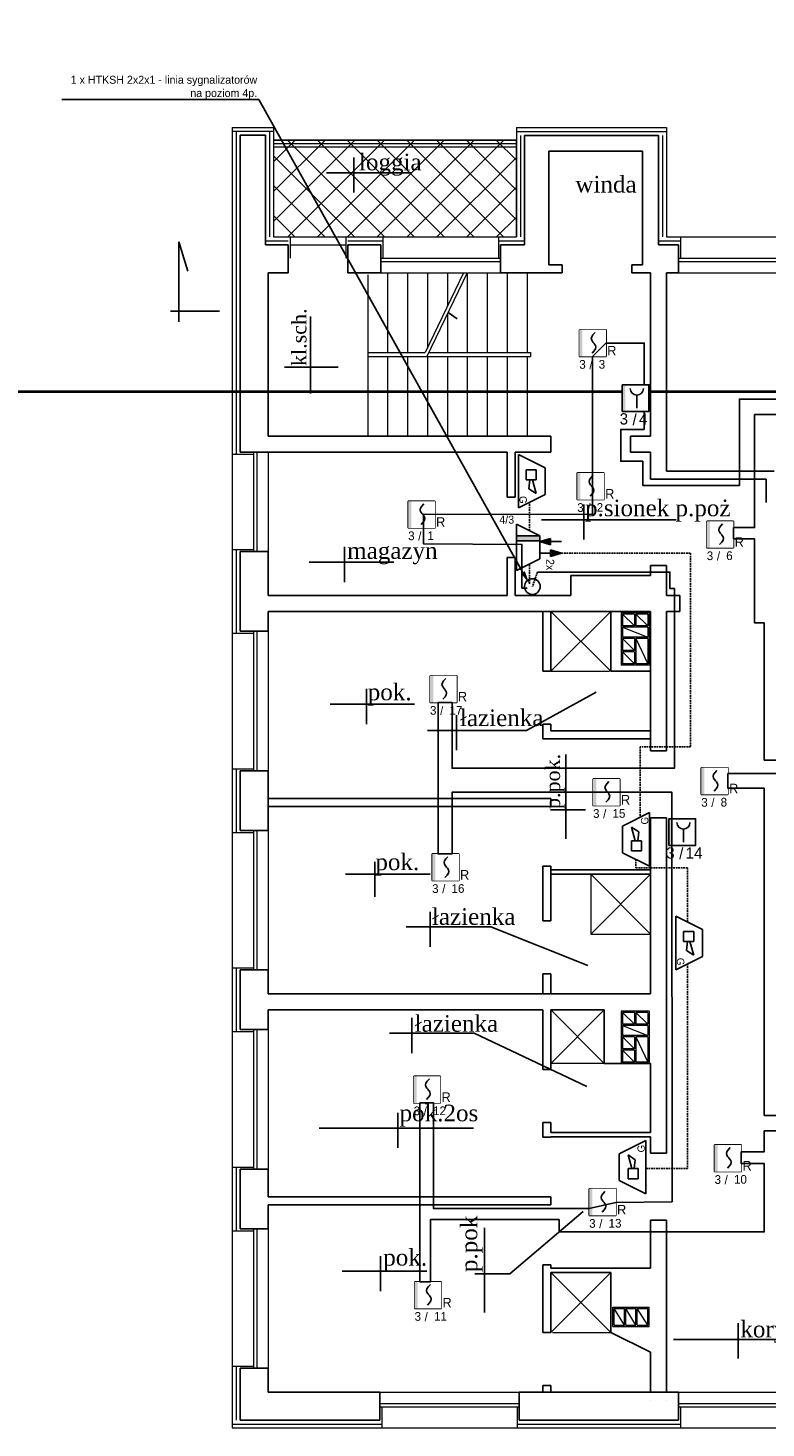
# Model space of a CAD drawing. Header units: millimetres. Extents: x -26513 to 76799, y 0 to 112149.
# Tile 32 of 98: x 7192 to 8303, y 87912 to 90020. Entities that reach past the tile are written whole.
import ezdxf
from ezdxf import colors
from ezdxf.entities.mleader import LeaderData, LeaderLine
from ezdxf.enums import TextEntityAlignment as Align
from ezdxf.math import Vec2, Vec3

# ---------------------------------------------------------------- set-up
doc = ezdxf.new("R2010")
doc.units = ezdxf.units.MM
doc.header["$LTSCALE"] = 2
doc.set_wipeout_variables(frame=1)
doc.linetypes.add('HIDDEN', pattern=[0.375, 0.25, -0.125])
for name, color, linetype in [('istn.śiany', 2, 'Continuous'), ('nazwy pomieszczeń', 7, 'Continuous'), ('SIEMENS_czujki', 1, 'Continuous'), ('ssp', 1, 'Continuous')]:
    doc.layers.add(name, color=color, linetype=linetype)
for name, color, linetype, lineweight in [('ocieplenie', 5, 'BATTING', 5), ('SCHODY', 54, 'Continuous', 15), ('stolarka', 6, 'Continuous', 9), ('wc', 4, 'Continuous', 9), ('wentylacja', 4, 'Continuous', 9), ('widok', 3, 'Continuous', 13)]:
    doc.layers.add(name, color=color, linetype=linetype, lineweight=lineweight)
doc.linetypes.add('BATTING', pattern='A,0.0001,-0.1,[134,ltypeshp.shx,S=0.1,R=0,X=-0.1,Y=0],-0.2,[134,ltypeshp.shx,S=0.1,R=180,X=0.1,Y=0],-0.1', length=0.4001)

# ---------------------------------------------------------------- blocks, each defined once
blk = doc.blocks.new('DUO')
at = {"color": 0}
blk.add_wipeout([(0, 61.4), (61.4, 61.4), (61.4, 0), (0, 0)], dxfattribs=at).dxf.layer = 'ssp'
at = {"layer": 'ssp'}
blk.add_lwpolyline([(0, 61.4), (61.4, 61.4), (61.4, 0), (0, 0)], close=True, dxfattribs=at)
blk.add_wipeout([(0, 61.4), (61.4, 61.4), (61.4, 0), (0, 0)]).dxf.layer = 'ssp'
h = blk.add_hatch(color=256, dxfattribs=at)
h.set_gradient(color1=(255, 0, 0), color2=(224, 0, 0), one_color=1, name='INVSPHERICAL')
h.paths.add_polyline_path([(7.2, 30.7), (7.2, 61.4), (0, 61.4), (0, 30.7)])
h.paths.add_polyline_path([(7.2, 0), (7.2, 30.7), (0, 30.7), (0, 0)])
for p, q in [((27.4, 41.5), (28.4, 45.4)), ((28.4, 37.6), (27.4, 41.5)), ((28.4, 45.4), (31.3, 49.9)), ((30.6, 34.3), (28.4, 37.6)), ((31.3, 33.1), (30.6, 34.3)), ((31.3, 49.9), (36.1, 55.2)), ((32.8, 31.4), (31.3, 33.1)), ((34.4, 13), (29.5, 7.6)), ((32.8, 31.4), (34.4, 29.7)), ((34.4, 29.7), (35.1, 28.6)), ((37.3, 17.4), (34.4, 13)), ((35.1, 28.6), (37.3, 25.3)), ((37.3, 25.3), (38.2, 21.3)), ((38.2, 21.3), (37.3, 17.4))]:
    blk.add_line(p, q, dxfattribs=at)
blk.add_text('R', height=22, dxfattribs=at).set_placement((64.1, 2.4))
at = {"layer": 'ssp', "flags": 8}
blk.add_attdef('PETLA', text='', height=20, dxfattribs=at).set_placement((14.7, -8.3), align=Align.TOP_RIGHT)
for tag, p in [('/', (23, -9)), ('ADRES', (44.6, -8))]:
    blk.add_attdef(tag, text='', height=20, dxfattribs=at).set_placement(p, align=Align.TOP_LEFT)
blk = doc.blocks.new('ROP')
blk.add_wipeout([(-15.4, 76.7), (76.7, 76.7), (76.7, -15.4), (-15.4, -15.4)]).dxf.layer = 'ssp'
at = {"layer": 'ssp'}
h = blk.add_hatch(color=256, dxfattribs=at)
h.set_gradient(color1=(255, 0, 0), color2=(224, 0, 0), one_color=1, name='INVSPHERICAL')
h.paths.add_polyline_path([(-4.6, 30.7), (-4.6, 76.7), (-15.4, 76.7), (-15.4, 30.7)])
h.paths.add_polyline_path([(-4.6, -15.4), (-4.6, 30.7), (-15.4, 30.7), (-15.4, -15.4)])
blk.add_line((35, 41), (35, -4.1), dxfattribs=at)
blk.add_lwpolyline([(-15.4, 76.7), (76.7, 76.7), (76.7, -15.4), (-15.4, -15.4)], close=True, dxfattribs=at)
blk.add_arc((35, 63.6), 22.6, 180, 0, dxfattribs=at)
blk.add_text('/', height=39, dxfattribs=at).set_placement((27.4, -42.4), align=Align.MIDDLE)
at = {"layer": 'ssp', "flags": 8}
blk.add_attdef('PETLA', text='', height=39, dxfattribs=at).set_placement((4.5, -21.7), align=Align.TOP_RIGHT)
blk.add_attdef('ADRES', text='', height=39, dxfattribs=at).set_placement((42.6, -22), align=Align.TOP_LEFT)
blk = doc.blocks.new('głosowy')
at = {"layer": 'ssp', "color": 1}
for p, q in [((-40.2, 0), (-20.1, 40.2)), ((-20.1, 40.2), (20.1, 40.2)), ((-17.2, 26.8), (-2.1, 26.8)), ((-17.2, 11.7), (-17.2, 26.8)), ((-2.1, 21.1), (18.5, 26.8)), ((-2.1, 26.8), (-2.1, 11.7)), ((18.5, 26.8), (11.4, 15.9)), ((40.2, 0), (20.1, 40.2)), ((40.2, 0), (-40.2, 0)), ((-2.1, 11.7), (-17.2, 11.7)), ((11.4, 15.9), (-2.1, 17.3))]:
    blk.add_line(p, q, dxfattribs=at)
blk.add_text('G', height=11, dxfattribs=at).set_placement((22.4, 1.6))
blk = doc.blocks.new('eks')
at = {"layer": 'ssp'}
h = blk.add_hatch(color=256, dxfattribs=at)
h.set_gradient(color1=(255, 0, 0), color2=(255, 0, 0))
h.paths.add_polyline_path([(5.2, 40.2), (2.2, 30.4), (5.2, 30.4), (8.1, 30.4)])
h = blk.add_hatch(color=256, dxfattribs=at)
h.set_gradient(color1=(255, 0, 0), color2=(255, 0, 0))
h.paths.add_polyline_path([(-5.2, 20.7), (-2.2, 30.4), (-5.2, 30.4)])
h.paths.add_polyline_path([(-5.2, 20.7), (-5.2, 30.4), (-8.1, 30.4)])
h = blk.add_hatch(color=256, dxfattribs=at)
h.set_gradient(color1=(255, 0, 0), color2=(255, 0, 0))
h.paths.add_polyline_path([(-6, 0), (-6, 20.7), (-10.3, 20.7), (-10.3, 0)])
for p, q in [((-5.2, 30.4), (-5.2, 40.2)), ((2.2, 30.4), (5.2, 40.2)), ((8.1, 30.4), (5.2, 40.2)), ((-5.2, 30.4), (-8.1, 30.4)), ((-8.1, 30.4), (-5.2, 20.7)), ((-5.2, 30.4), (-2.2, 30.4)), ((-2.2, 30.4), (-5.2, 20.7)), ((5.2, 30.4), (2.2, 30.4)), ((5.2, 20.7), (5.2, 30.4)), ((5.2, 30.4), (8.1, 30.4)), ((-20.7, 0), (-10.3, 20.7)), ((-10.3, 20.7), (10.3, 20.7)), ((-10.3, 20.7), (-10.3, 0)), ((-6, 0), (-6, 20.7)), ((20.7, 0), (10.3, 20.7)), ((20.7, 0), (-20.7, 0))]:
    blk.add_line(p, q, dxfattribs=at)
blk.add_text('2x', height=7.14, dxfattribs=at).set_placement((10.3, 26.5))

msp = doc.modelspace()

# ---------------------------------------------------------------- hatches: boundary and pattern name
at = {"layer": 'wentylacja'}
h = msp.add_hatch(dxfattribs=at)
h.set_pattern_fill('ANSI37', color=256, scale=10, style=0)
h.set_pattern_definition([(45, (-2e-12, -5300.052), (-22.45064, 22.45064), []), (135, (-2e-12, -5300.052), (-22.45064, -22.45064), [])])
h.paths.add_polyline_path([(7927.2, 89851.5), (7561.3, 89851.5), (7561.3, 89705.7), (7927.2, 89705.7)])

# ---------------------------------------------------------------- linework, layer by layer
at = {"layer": 'istn.śiany'}
for p, q in [((7511.3, 89858.7), (7549.3, 89858.7)), ((7511.3, 89858.7), (7511.3, 89381.7)), ((7549.3, 89858.7), (7549.3, 89693.7)), ((7939.2, 89858.6), (7939.2, 89693.7)), ((7939.2, 89858.6), (8141.3, 89858.6)), ((8141.3, 89858.6), (8141.3, 89693.7)), ((7976.2, 89834.6), (7976.2, 89663.7)), ((7976.2, 89834.6), (8117.2, 89834.6)), ((8117.2, 89834.6), (8117.2, 89663.7)), ((7418.8, 89698.1), (7418.8, 89577.7)), ((7418.8, 89698.1), (7432.2, 89653.9)), ((7549.3, 89693.7), (7583.2, 89693.7)), ((7583.2, 89693.7), (7583.2, 89651.7)), ((7673.2, 89693.7), (7723.2, 89693.7)), ((7673.2, 89693.7), (7673.2, 89651.7)), ((7723.2, 89693.7), (7723.2, 89651.7)), ((7903.2, 89693.7), (7939.2, 89693.7)), ((7903.2, 89693.7), (7903.2, 89651.7)), ((8141.3, 89693.7), (8171.3, 89693.7)), ((8171.3, 89693.7), (8171.3, 89651.7)), ((7976.2, 89663.7), (7996.2, 89663.7)), ((7996.2, 89663.7), (7996.2, 89651.7)), ((8101.2, 89663.7), (8117.2, 89663.7)), ((8101.2, 89663.7), (8101.2, 89651.7)), ((7553.3, 89651.7), (7583.2, 89651.7)), ((7553.3, 89651.7), (7553.3, 89405.7)), ((7673.2, 89651.7), (7723.2, 89651.7)), ((7903.2, 89651.7), (7996.2, 89651.7)), ((8101.2, 89651.7), (8129.3, 89651.7)), ((8129.3, 89651.7), (8129.3, 89405.7)), ((8153.3, 89651.7), (8153.3, 89352.7)), ((8153.3, 89651.7), (8171.3, 89651.7)), ((7406, 89593.7), (7479.8, 89593.7)), ((7824.3, 89591.7), (7838.2, 89582.4)), ((7553.3, 89405.7), (7979.3, 89405.7)), ((7979.3, 89405.7), (7979.3, 89381.7)), ((8099.3, 89405.7), (8099.3, 89381.7)), ((8099.3, 89405.7), (8129.3, 89405.7)), ((7511.3, 89381.7), (7913.3, 89381.7)), ((7913.3, 89381.7), (7913.3, 89313.7)), ((7925.3, 89381.7), (7925.3, 89313.7)), ((7925.3, 89381.7), (7979.3, 89381.7)), ((8099.3, 89381.7), (8129.3, 89381.7)), ((8129.3, 89381.7), (8129.3, 89340.7)), ((8153.3, 89352.7), (8315.3, 89352.7)), ((8129.3, 89340.7), (8153.3, 89340.7)), ((8153.3, 89340.7), (8303.3, 89340.7)), ((8303.3, 89340.7), (8303.3, 89305.7)), ((7913.3, 89313.7), (7925.3, 89313.7)), ((7511.3, 89231.7), (7553.3, 89231.7)), ((7511.3, 89231.7), (7511.3, 89165.7)), ((7553.3, 89231.7), (7553.3, 89165.7)), ((7913.3, 89222.7), (7925.3, 89222.7)), ((7913.3, 89222.7), (7913.3, 89165.7)), ((7925.3, 89222.7), (7925.3, 89165.7)), ((8009.3, 89195.7), (8129.3, 89195.7)), ((8009.3, 89195.7), (8009.3, 89165.7)), ((8129.3, 89210.7), (8153.3, 89210.7)), ((8129.3, 89210.7), (8129.3, 89195.7)), ((8153.3, 89210.7), (8153.3, 89165.7)), ((7511.3, 89165.7), (7511.3, 89111.7)), ((7553.3, 89165.7), (7913.3, 89165.7)), ((7925.3, 89165.7), (8009.3, 89165.7)), ((8153.3, 89165.7), (8173.3, 89165.7)), ((8173.3, 89165.7), (8173.3, 89141.7)), ((7553.3, 89141.7), (8129.3, 89141.7)), ((7553.3, 89141.7), (7553.3, 89126.2)), ((7967.3, 89141.7), (7967.3, 89051.7)), ((7979.3, 89141.7), (7979.3, 89051.7)), ((8069.3, 89141.7), (8069.3, 89051.7)), ((8129.3, 89141.7), (8129.3, 88931.7)), ((8153.3, 89141.7), (8173.3, 89141.7)), ((8153.3, 89141.7), (8153.3, 88931.7)), ((7511.3, 89111.7), (7553.3, 89111.7)), ((7553.3, 89126.2), (7553.3, 89111.7)), ((7967.3, 89051.7), (7979.3, 89051.7)), ((8069.3, 89051.7), (8129.3, 89051.7)), ((7967.3, 88971.7), (7967.3, 88949.7)), ((7967.3, 88971.7), (7979.3, 88971.7)), ((7979.3, 88971.7), (7979.3, 88961.7)), ((7967.3, 88949.7), (8129.3, 88949.7)), ((7979.3, 88961.7), (8129.3, 88961.7)), ((8129.3, 88931.7), (8153.3, 88931.7)), ((7511.3, 88901.7), (7553.3, 88901.7)), ((7511.3, 88901.7), (7511.3, 88811.7)), ((7553.3, 88901.7), (7553.3, 88811.7)), ((7553.3, 88859.7), (7979.3, 88859.7)), ((7979.3, 88859.7), (7979.3, 88847.7)), ((7553.3, 88847.7), (7979.3, 88847.7)), ((7553.3, 88832.2), (7553.3, 88812.7)), ((8129.3, 88830.7), (8153.3, 88830.7)), ((8129.3, 88830.7), (8129.3, 88565.7)), ((8153.3, 88830.7), (8153.3, 88325.7)), ((7511.3, 88811.7), (7553.3, 88811.7)), ((7967.3, 88757.7), (7979.3, 88757.7)), ((7967.3, 88757.7), (7967.3, 88675.7)), ((7979.3, 88757.7), (7979.3, 88675.7)), ((7979.3, 88752.2), (8129.3, 88752.2)), ((7979.3, 88745.7), (8129.3, 88745.7)), ((8039.3, 88745.7), (8129.3, 88745.7)), ((7967.3, 88675.7), (7979.3, 88675.7)), ((7511.3, 88601.7), (7553.3, 88601.7)), ((7511.3, 88601.7), (7511.3, 88592.2)), ((7511.3, 88592.2), (7511.3, 88511.7)), ((7553.3, 88601.7), (7553.3, 88565.7)), ((7967.3, 88595.7), (7967.3, 88565.7)), ((7967.3, 88595.7), (7979.3, 88595.7)), ((7979.3, 88595.7), (7979.3, 88565.7)), ((7553.3, 88565.7), (8129.3, 88565.7)), ((7553.3, 88541.7), (7967.3, 88541.7)), ((7553.3, 88541.7), (7553.3, 88511.7)), ((7967.3, 88541.7), (7967.3, 88451.7)), ((7979.3, 88541.7), (8059.3, 88541.7)), ((7979.3, 88541.7), (7979.3, 88451.7)), ((8059.3, 88541.7), (8059.3, 88460.7)), ((7511.3, 88511.7), (7553.3, 88511.7)), ((8129.3, 88460.7), (8059.3, 88460.7)), ((8129.3, 88460.7), (8129.3, 88356.7)), ((7967.3, 88451.7), (7979.3, 88451.7)), ((7967.3, 88371.7), (7967.3, 88349.7)), ((7967.3, 88371.7), (7979.3, 88371.7)), ((7979.3, 88371.7), (7979.3, 88356.7)), ((7979.3, 88356.7), (8129.3, 88356.7)), ((7967.3, 88349.7), (7979.3, 88349.7)), ((7979.3, 88350.2), (7979.3, 88349.7)), ((7979.3, 88350.2), (8129.3, 88350.2)), ((8129.3, 88350.2), (8129.3, 88325.7)), ((8129.3, 88325.7), (8153.3, 88325.7)), ((7511.3, 88301.7), (7511.3, 88211.7)), ((7511.3, 88301.7), (7553.3, 88301.7)), ((7553.3, 88301.7), (7553.3, 88259.7)), ((7553.3, 88259.7), (7979.3, 88259.7)), ((7553.3, 88247.7), (7979.3, 88247.7)), ((7553.3, 88247.7), (7553.3, 88211.7)), ((7979.3, 88259.7), (7979.3, 88247.7)), ((7511.3, 88211.7), (7553.3, 88211.7)), ((8129.3, 88224.7), (8153.3, 88224.7)), ((8129.3, 88224.7), (8129.3, 88152.2)), ((8153.3, 88224.7), (8153.3, 88127.7)), ((7967.3, 88157.7), (7979.3, 88157.7)), ((7967.3, 88157.7), (7967.3, 88055.7)), ((7979.3, 88157.7), (7979.3, 88152.2)), ((7979.3, 88152.2), (8129.3, 88152.2)), ((7979.3, 88145.7), (7979.3, 88055.7)), ((7979.3, 88145.7), (8069.3, 88145.7)), ((8069.3, 88145.7), (8069.3, 88055.7)), ((8153.3, 88127.7), (8153.3, 87965.7)), ((7967.3, 88055.7), (7979.3, 88055.7)), ((8069.3, 88055.7), (8129.3, 88025.7)), ((8129.3, 88025.7), (8129.3, 87965.7)), ((7511.3, 88001.7), (7553.3, 88001.7)), ((7511.3, 88001.7), (7511.3, 87923.7)), ((7553.3, 88001.7), (7553.3, 87965.7)), ((7967.3, 87975.7), (7967.3, 87965.7)), ((7967.3, 87975.7), (7979.3, 87975.7)), ((7979.3, 87975.7), (7979.3, 87965.7)), ((7553.3, 87965.7), (7721.3, 87965.7)), ((7721.3, 87965.7), (7721.3, 87923.7)), ((7931.3, 87965.7), (7931.3, 87923.7)), ((7931.3, 87965.7), (8171.3, 87965.7)), ((8129.3, 87953.7), (8129.3, 87953.7)), ((8153.3, 87953.7), (8153.3, 87953.7)), ((8171.3, 87965.7), (8171.3, 87923.7)), ((7511.3, 87923.7), (7721.3, 87923.7)), ((7931.3, 87923.7), (8171.3, 87923.7))]:
    msp.add_line(p, q, dxfattribs=at)
at = {"layer": 'istn.śiany', "lineweight": 40}
msp.add_lwpolyline([(-26512.9, 112148.8), (40236.1, 112148.8), (40236.1, 89472.4), (-26512.9, 89472.4)], close=True, dxfattribs=at)
at = {"layer": 'nazwy pomieszczeń'}
for p, q in [((7682.4, 89825.4), (7682.4, 89772.5)), ((7641.2, 89802.4), (7768.7, 89802.4)), ((7617.3, 89469.9), (7617.3, 89585.7)), ((7578.1, 89509.6), (7658.7, 89509.6)), ((8028.8, 89302.6), (8028.8, 89249.8)), ((7965.1, 89279.7), (8167.8, 89279.7)), ((7668.5, 89238.8), (7668.5, 89185.9)), ((7615, 89215.9), (7742.4, 89215.9)), ((7701.6, 89024.8), (7701.6, 88971.9)), ((7942.4, 88962.5), (8047.6, 89020.1)), ((7646.5, 89001.9), (7773.9, 89001.9)), ((7837.2, 88985.4), (7837.2, 88932.6)), ((7793.3, 88962.5), (7942.4, 88962.5)), ((8001.5, 88798.9), (8001.5, 88926.3)), ((7978.6, 88843), (8031.5, 88843)), ((7713.8, 88764.5), (7713.8, 88711.6)), ((7669.9, 88745.8), (7797.3, 88745.8)), ((7797.1, 88689.2), (7797.1, 88636.3)), ((7761.2, 88666.3), (7888.6, 88666.3)), ((7888.6, 88666.3), (8034.9, 88608.4)), ((7769.9, 88529.4), (7769.9, 88476.5)), ((7736.3, 88506.5), (7863.6, 88506.5)), ((7863.6, 88506.5), (8033.3, 88426.1)), ((7748.5, 88386.4), (7748.5, 88333.6)), ((7629.9, 88363.5), (7862.8, 88363.5)), ((7917.3, 88144), (8027.8, 88237.8)), ((7879, 88085.6), (7879, 88213)), ((7722.3, 88170.6), (7722.3, 88117.7)), ((7664.8, 88147.7), (7792.2, 88147.7)), ((7864.4, 88144), (7917.3, 88144)), ((8261.3, 88069.5), (8261.3, 88016.6)), ((8164.1, 88045.1), (8368.4, 88045.1))]:
    msp.add_line(p, q, dxfattribs=at)
at = {"layer": 'ocieplenie', "linetype": 'Continuous'}
for p, q in [((7499.3, 89870.7), (7499.3, 89378.7)), ((7499.3, 89870.7), (7561.3, 89870.7)), ((7561.3, 89870.7), (7561.3, 89705.7)), ((7927.2, 89870.6), (7927.2, 89705.7)), ((7927.2, 89870.6), (8153.3, 89870.6)), ((8153.3, 89870.6), (8153.3, 89705.7)), ((7561.3, 89705.7), (7586.2, 89705.7)), ((7586.2, 89705.7), (7586.2, 89673.7)), ((7670.2, 89705.7), (7726.2, 89705.7)), ((7670.2, 89705.7), (7670.2, 89673.7)), ((7726.2, 89705.7), (7726.2, 89673.7)), ((7900.2, 89705.7), (7900.2, 89673.7)), ((7900.2, 89705.7), (7927.2, 89705.7)), ((8153.3, 89705.7), (8174.3, 89705.7)), ((8174.3, 89705.7), (8174.3, 89673.7)), ((7499.3, 89378.7), (7531.3, 89378.7)), ((7499.3, 89234.7), (7531.3, 89234.7)), ((7499.3, 89234.7), (7499.3, 89108.7)), ((7499.3, 89108.7), (7511.3, 89108.7)), ((7499.3, 89108.7), (7531.3, 89108.7)), ((7499.3, 88904.7), (7511.3, 88904.7)), ((7499.3, 88904.7), (7499.3, 88808.7)), ((7499.3, 88904.7), (7531.3, 88904.7)), ((7499.3, 88808.7), (7511.3, 88808.7)), ((7499.3, 88808.7), (7531.3, 88808.7)), ((7499.3, 88604.7), (7511.3, 88604.7)), ((7499.3, 88604.7), (7499.3, 88508.7)), ((7499.3, 88604.7), (7531.3, 88604.7)), ((7499.3, 88508.7), (7511.3, 88508.7)), ((7499.3, 88508.7), (7531.3, 88508.7)), ((7499.3, 88304.7), (7511.3, 88304.7)), ((7499.3, 88304.7), (7499.3, 88208.7)), ((7499.3, 88304.7), (7531.3, 88304.7)), ((7499.3, 88208.7), (7531.3, 88208.7)), ((7499.3, 88004.7), (7531.3, 88004.7)), ((7499.3, 88004.7), (7499.3, 87911.7)), ((7724.3, 87943.7), (7724.3, 87911.7)), ((7928.3, 87943.7), (7928.3, 87911.7)), ((8174.3, 87943.7), (8174.3, 87911.7)), ((7499.3, 87911.7), (7724.3, 87911.7)), ((7928.3, 87911.7), (8174.3, 87911.7)), ((8174.3, 87923.7), (8174.3, 87911.7))]:
    msp.add_line(p, q, dxfattribs=at)
at = {"layer": 'ocieplenie'}
for p, q in [((7499.3, 89864.7), (7561.3, 89864.7)), ((7505.3, 89864.7), (7505.3, 89378.7)), ((7555.3, 89864.7), (7555.3, 89705.7)), ((7927.2, 89864.6), (8153.3, 89864.6)), ((7933.2, 89858.6), (7933.2, 89705.7)), ((8147.3, 89858.6), (8147.3, 89705.7)), ((7549.3, 89699.7), (7583.2, 89699.7)), ((7673.2, 89699.7), (7726.2, 89699.7)), ((7900.2, 89699.7), (7939.2, 89699.7)), ((8141.3, 89699.7), (8174.3, 89699.7)), ((7505.3, 89234.7), (7505.3, 89108.7)), ((7505.3, 88904.7), (7505.3, 88808.7)), ((7505.3, 88604.7), (7505.3, 88508.7)), ((7505.3, 88304.7), (7505.3, 88208.7)), ((7505.3, 88004.7), (7505.3, 87923.7)), ((7499.3, 87917.7), (7724.3, 87917.7)), ((7928.3, 87917.7), (8174.3, 87917.7))]:
    msp.add_line(p, q, dxfattribs=at)
at = {"layer": 'SCHODY'}
for p, q in [((7703.2, 89648.5), (7703.2, 89531.7)), ((7733.3, 89651.7), (7733.3, 89531.7)), ((7763.3, 89651.7), (7763.3, 89531.7)), ((7793.3, 89651.7), (7793.3, 89539)), ((7823.3, 89651.7), (7823.3, 89601.1)), ((7853.3, 89651.7), (7853.3, 89531.7)), ((7853.3, 89651.7), (7853.3, 89531.7)), ((7883.3, 89651.7), (7883.3, 89531.7)), ((7883.3, 89651.7), (7883.3, 89531.7)), ((7913.3, 89651.7), (7913.3, 89531.7)), ((7913.3, 89651.7), (7913.3, 89531.7)), ((7943.3, 89651.7), (7943.3, 89531.7)), ((7823.3, 89589.6), (7823.3, 89531.7)), ((7703.2, 89531.7), (7703.2, 89525.7)), ((7703.2, 89531.7), (7789.8, 89531.7)), ((7703.2, 89525.7), (7703.2, 89405.7)), ((7703.2, 89525.7), (7789.5, 89525.7)), ((7733.3, 89525.7), (7733.3, 89405.7)), ((7763.3, 89525.7), (7763.3, 89405.7)), ((7788.8, 89525.7), (7948.3, 89525.7)), ((7793.3, 89525.7), (7793.3, 89405.7)), ((7795.3, 89531.7), (7948.3, 89531.7)), ((7823.3, 89525.7), (7823.3, 89405.7)), ((7853.3, 89525.7), (7853.3, 89405.7)), ((7883.3, 89525.7), (7883.3, 89405.7)), ((7913.3, 89525.7), (7913.3, 89405.7)), ((7943.3, 89525.7), (7943.3, 89405.7)), ((7948.3, 89531.7), (7948.3, 89525.7))]:
    msp.add_line(p, q, dxfattribs=at)
at = {"layer": 'ssp', "linetype": 'HIDDEN', "ltscale": 5}
for p, q in [((7946.9, 89263.1), (7946.9, 89305.9)), ((7995.3, 89229.3), (8189.7, 89229.3)), ((8189.7, 89229.3), (8189.7, 88937.5)), ((7946.9, 89183), (7946.9, 89212.9)), ((7959, 89200.8), (7951.4, 89179.1)), ((8189.7, 88937.5), (8113.8, 88937.5)), ((8113.8, 88937.5), (8113.8, 88831.7)), ((8107.4, 88768.2), (8107.4, 88755.3)), ((8107.4, 88755.3), (8185.2, 88755.3)), ((8185.2, 88755.3), (8185.2, 88673.5)), ((8185.2, 88610.9), (8185.2, 88302.6)), ((8185.2, 88302.6), (8122.2, 88302.6))]:
    msp.add_line(p, q, dxfattribs=at)
at = {"layer": 'ssp'}
msp.add_circle((7951.4, 89179.1), 11.8, dxfattribs=at)
at = {"layer": 'stolarka'}
for p, q in [((7561.3, 89846.5), (7927.2, 89846.5)), ((7561.3, 89841.5), (7927.2, 89841.5)), ((7726.2, 89705.7), (7900.2, 89705.7)), ((8174.3, 89705.7), (8378.3, 89705.7)), ((7586.2, 89694), (7670.2, 89693.7)), ((7723.2, 89673.7), (7903.2, 89673.7)), ((7723.2, 89668.7), (7903.2, 89668.7)), ((8171.3, 89673.7), (8381.3, 89673.7)), ((8171.3, 89668.7), (8381.3, 89668.7)), ((7723.2, 89651.7), (7903.2, 89651.7)), ((7847.7, 89651.7), (7789.8, 89531.7)), ((7853.3, 89651.7), (7792.4, 89525.7)), ((8171.3, 89651.7), (8381.3, 89651.7)), ((7499.3, 89378.7), (7499.3, 89234.7)), ((7531.3, 89381.7), (7531.3, 89231.7)), ((7536.3, 89381.7), (7536.3, 89231.7)), ((7553.3, 89381.7), (7553.3, 89231.7)), ((7531.3, 89111.7), (7531.3, 88901.7)), ((7536.3, 89111.7), (7536.3, 88901.7)), ((7553.3, 89111.7), (7553.3, 88901.7)), ((7499.3, 89108.7), (7499.3, 88904.7)), ((7499.3, 88808.7), (7499.3, 88604.7)), ((7531.3, 88811.7), (7531.3, 88601.7)), ((7536.3, 88811.7), (7536.3, 88601.7)), ((7553.3, 88811.7), (7553.3, 88601.7)), ((7499.3, 88508.7), (7499.3, 88304.7)), ((7531.3, 88511.7), (7531.3, 88301.7)), ((7536.3, 88511.7), (7536.3, 88301.7)), ((7553.3, 88511.7), (7553.3, 88301.7)), ((7499.3, 88208.7), (7499.3, 88004.7)), ((7531.3, 88211.7), (7531.3, 88001.7)), ((7536.3, 88211.7), (7536.3, 88001.7)), ((7553.3, 88211.7), (7553.3, 88001.7)), ((7721.3, 87965.7), (7931.3, 87965.7)), ((8171.3, 87965.7), (8381.3, 87965.7)), ((7721.3, 87948.7), (7931.3, 87948.7)), ((7721.3, 87943.7), (7931.3, 87943.7)), ((8171.3, 87948.7), (8381.3, 87948.7)), ((8171.3, 87943.7), (8381.3, 87943.7)), ((7724.3, 87911.7), (7928.3, 87911.7)), ((8174.3, 87911.7), (8378.3, 87911.7))]:
    msp.add_line(p, q, dxfattribs=at)
at = {"layer": 'wc'}
for p, q in [((8069.3, 89051.7), (7979.3, 89141.7)), ((7979.3, 89051.7), (8069.3, 89141.7)), ((7979.3, 89051.7), (8067.4, 89051.7)), ((8129.3, 88655.7), (8039.3, 88745.7)), ((8039.3, 88655.7), (8129.3, 88745.7)), ((8039.3, 88745.7), (8039.3, 88655.7)), ((8039.3, 88655.7), (8129.3, 88655.7)), ((8059.3, 88460.7), (7979.3, 88541.7)), ((7979.3, 88460.7), (8059.3, 88541.7)), ((8059.3, 88460.7), (7979.3, 88460.7)), ((8069.3, 88055.7), (7979.3, 88145.7)), ((7979.3, 88055.7), (8069.3, 88145.7)), ((7981.6, 88055.7), (8069.3, 88055.7))]:
    msp.add_line(p, q, dxfattribs=at)
at = {"layer": 'wentylacja'}
for p, q in [((8085.3, 89139.7), (8085.3, 89060.7)), ((8127.3, 89139.7), (8085.3, 89139.7)), ((8087.3, 89137.7), (8105.3, 89119.7)), ((8105.3, 89137.7), (8087.3, 89137.7)), ((8087.3, 89137.7), (8087.3, 89119.7)), ((8105.3, 89137.7), (8105.3, 89119.7)), ((8107.3, 89137.7), (8125.3, 89119.7)), ((8125.3, 89137.7), (8107.3, 89137.7)), ((8107.3, 89137.7), (8107.3, 89119.7)), ((8125.3, 89137.7), (8125.3, 89119.7)), ((8127.3, 89139.7), (8127.3, 89060.7)), ((8105.3, 89119.7), (8087.3, 89119.7)), ((8087.3, 89117.7), (8125.3, 89102.7)), ((8087.3, 89117.7), (8087.3, 89102.7)), ((8125.3, 89117.7), (8087.3, 89117.7)), ((8125.3, 89119.7), (8107.3, 89119.7)), ((8125.3, 89117.7), (8125.3, 89102.7)), ((8125.3, 89102.7), (8087.3, 89102.7)), ((8087.3, 89100.7), (8105.3, 89082.7)), ((8105.3, 89100.7), (8087.3, 89100.7)), ((8087.3, 89100.7), (8087.3, 89082.7)), ((8105.3, 89100.7), (8105.3, 89082.7)), ((8107.3, 89100.7), (8125.3, 89062.7)), ((8125.3, 89100.7), (8107.3, 89100.7)), ((8107.3, 89100.7), (8107.3, 89062.7)), ((8125.3, 89100.7), (8125.3, 89062.7)), ((8105.3, 89082.7), (8087.3, 89082.7)), ((8087.3, 89080.7), (8105.3, 89062.7)), ((8087.3, 89080.7), (8087.3, 89062.7)), ((8105.3, 89080.7), (8087.3, 89080.7)), ((8105.3, 89080.7), (8105.3, 89062.7)), ((8127.3, 89060.7), (8085.3, 89060.7)), ((8105.3, 89062.7), (8087.3, 89062.7)), ((8125.3, 89062.7), (8107.3, 89062.7)), ((8127.3, 88539.7), (8085.3, 88539.7)), ((8085.3, 88539.7), (8085.3, 88460.7)), ((8087.3, 88537.7), (8087.3, 88519.7)), ((8105.3, 88537.7), (8087.3, 88537.7)), ((8087.3, 88537.7), (8105.3, 88519.7)), ((8105.3, 88537.7), (8105.3, 88519.7)), ((8107.3, 88537.7), (8107.3, 88519.7)), ((8125.3, 88537.7), (8107.3, 88537.7)), ((8107.3, 88537.7), (8125.3, 88519.7)), ((8125.3, 88537.7), (8125.3, 88519.7)), ((8127.3, 88539.7), (8127.3, 88460.7)), ((8105.3, 88519.7), (8087.3, 88519.7)), ((8125.3, 88517.7), (8087.3, 88517.7)), ((8087.3, 88517.7), (8087.3, 88502.7)), ((8087.3, 88517.7), (8125.3, 88502.7)), ((8125.3, 88502.7), (8087.3, 88502.7)), ((8087.3, 88500.7), (8087.3, 88482.7)), ((8105.3, 88500.7), (8087.3, 88500.7)), ((8087.3, 88500.7), (8105.3, 88482.7)), ((8105.3, 88500.7), (8105.3, 88482.7)), ((8125.3, 88519.7), (8107.3, 88519.7)), ((8107.3, 88500.7), (8107.3, 88462.7)), ((8125.3, 88500.7), (8107.3, 88500.7)), ((8107.3, 88500.7), (8125.3, 88462.7)), ((8125.3, 88517.7), (8125.3, 88502.7)), ((8125.3, 88500.7), (8125.3, 88462.7)), ((8105.3, 88482.7), (8087.3, 88482.7)), ((8105.3, 88480.7), (8087.3, 88480.7)), ((8087.3, 88480.7), (8087.3, 88462.7)), ((8087.3, 88480.7), (8105.3, 88462.7)), ((8105.3, 88480.7), (8105.3, 88462.7)), ((8127.3, 88460.7), (8085.3, 88460.7)), ((8105.3, 88462.7), (8087.3, 88462.7)), ((8125.3, 88462.7), (8107.3, 88462.7)), ((8072.3, 88064.6), (8072.3, 88093.6)), ((8072.3, 88093.6), (8127.3, 88093.6)), ((8090.3, 88066.6), (8074.3, 88091.6)), ((8074.3, 88091.6), (8090.3, 88091.6)), ((8074.3, 88066.6), (8074.3, 88091.6)), ((8090.3, 88066.6), (8090.3, 88091.6)), ((8107.3, 88066.6), (8092.3, 88091.6)), ((8092.3, 88091.6), (8107.3, 88091.6)), ((8092.3, 88066.6), (8092.3, 88091.6)), ((8107.3, 88066.6), (8107.3, 88091.6)), ((8125.3, 88066.6), (8109.3, 88091.6)), ((8109.3, 88091.6), (8125.3, 88091.6)), ((8109.3, 88066.6), (8109.3, 88091.6)), ((8125.3, 88066.6), (8125.3, 88091.6)), ((8127.3, 88064.6), (8127.3, 88093.6)), ((8072.3, 88064.6), (8127.3, 88064.6)), ((8074.3, 88066.6), (8090.3, 88066.6)), ((8092.3, 88066.6), (8107.3, 88066.6)), ((8109.3, 88066.6), (8125.3, 88066.6))]:
    msp.add_line(p, q, dxfattribs=at)
msp.add_lwpolyline([(7927.2, 89851.5), (7561.3, 89851.5), (7561.3, 89705.7), (7927.2, 89705.7)], close=True, dxfattribs=at)
at = {"layer": 'widok'}
msp.add_line((7561.3, 89851.5), (7927.2, 89851.5), dxfattribs=at)

# ---------------------------------------------------------------- block references
at = {"layer": 'ssp', "rotation": 270}
for p in [(7930.3, 89337.8), (8167.5, 88642.2)]:
    msp.add_blockref('głosowy', p, dxfattribs=at)
at = {"layer": 'ssp', "xscale": 1.688685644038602, "yscale": 1.688685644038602, "zscale": 1.688685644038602, "rotation": 270}
msp.add_blockref('eks', (7927.4, 89238), dxfattribs=at)
at = {"layer": 'ssp'}
ref = msp.add_blockref('DUO', (8214.1, 89237.4), dxfattribs=dict(at, xscale=0.6537916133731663, yscale=0.6537916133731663, zscale=0.6537916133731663))
ref.add_attrib('PETLA', '3', dxfattribs={"height": 13.1}).set_placement((8223.7, 89232), align=Align.TOP_RIGHT)
ref.add_attrib('ADRES', '6', dxfattribs={"height": 13.1}).set_placement((8243.3, 89232.1), align=Align.TOP_LEFT)
ref.add_attrib('/', '/', dxfattribs={"height": 13.1}).set_placement((8229.2, 89231.5), align=Align.TOP_LEFT)
ref = msp.add_blockref('DUO', (8205.8, 88866.1), dxfattribs=dict(at, xscale=0.6537916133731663, yscale=0.6537916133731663, zscale=0.6537916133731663))
ref.add_attrib('PETLA', '3', dxfattribs={"height": 13.1}).set_placement((8215.4, 88860.6), align=Align.TOP_RIGHT)
ref.add_attrib('ADRES', '8', dxfattribs={"height": 13.1}).set_placement((8234.9, 88860.8), align=Align.TOP_LEFT)
ref.add_attrib('/', '/', dxfattribs={"height": 13.1}).set_placement((8220.8, 88860.2), align=Align.TOP_LEFT)
ref = msp.add_blockref('DUO', (8042.8, 88849.2), dxfattribs=dict(at, xscale=0.6537916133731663, yscale=0.6537916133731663, zscale=0.6537916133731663))
ref.add_attrib('PETLA', '3', dxfattribs={"height": 13.1}).set_placement((8052.4, 88843.8), align=Align.TOP_RIGHT)
ref.add_attrib('ADRES', '15', dxfattribs={"height": 13.08}).set_placement((8072, 88843.9), align=Align.TOP_LEFT)
ref.add_attrib('/', '/', dxfattribs={"height": 13.1}).set_placement((8057.8, 88843.3), align=Align.TOP_LEFT)
ref = msp.add_blockref('DUO', (8225.9, 88297.9), dxfattribs=dict(at, xscale=0.6537916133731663, yscale=0.6537916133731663, zscale=0.6537916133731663))
ref.add_attrib('PETLA', '3', dxfattribs={"height": 13.1}).set_placement((8235.5, 88292.5), align=Align.TOP_RIGHT)
ref.add_attrib('ADRES', '10', dxfattribs={"height": 13.08}).set_placement((8255, 88292.7), align=Align.TOP_LEFT)
ref.add_attrib('/', '/', dxfattribs={"height": 13.1}).set_placement((8240.9, 88292.1), align=Align.TOP_LEFT)
ref = msp.add_blockref('DUO', (7774, 88091.7), dxfattribs=dict(at, xscale=0.6537916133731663, yscale=0.6537916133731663, zscale=0.6537916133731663))
ref.add_attrib('PETLA', '3', dxfattribs={"height": 13.1}).set_placement((7783.6, 88086.3), align=Align.TOP_RIGHT)
ref.add_attrib('ADRES', '11', dxfattribs={"height": 13.08}).set_placement((7803.2, 88086.4), align=Align.TOP_LEFT)
ref.add_attrib('/', '/', dxfattribs={"height": 13.1}).set_placement((7789, 88085.8), align=Align.TOP_LEFT)

# ---------------------------------------------------------------- texts
at = {"layer": 'nazwy pomieszczeń', "char_height": 25, "width": 210.243, "attachment_point": 1}
for s, insert in [('{\\fTimes New Roman|b0|i0|c238|p18;loggia}', (7690.1, 89831)), ('{\\fTimes New Roman|b0|i0|c238|p18;winda}', (8016.1, 89797.5)), ('{\\fTimes New Roman|b0|i0|c238|p18;p.sionek p.poż}', (8030.6, 89310)), ('{\\fTimes New Roman|b0|i0|c238|p18;magazyn}', (7672.3, 89245.8)), ('{\\fTimes New Roman|b0|i0|c238|p18;pok.}', (7703.3, 89032.8)), ('{\\fTimes New Roman|b0|i0|c238|p18;łazienka}', (7842.2, 88993.9)), ('{\\fTimes New Roman|b0|i0|c238|p18;pok.}', (7714.8, 88776.9)), ('{\\fTimes New Roman|b0|i0|c238|p18;łazienka}', (7800, 88694.5)), ('{\\fTimes New Roman|b0|i0|c238|p18;łazienka}', (7774, 88533.5)), ('{\\fTimes New Roman|b0|i0|c238|p18;pok.2os}', (7751.3, 88398.7)), ('{\\fTimes New Roman|b0|i0|c238|p18;pok.}', (7726.7, 88181.3)), ('{\\fTimes New Roman|b0|i0|c238|p18;korytarz}', (8264.6, 88073.2))]:
    msp.add_mtext(s, dxfattribs=dict(at, insert=insert))
at = {"layer": 'nazwy pomieszczeń', "width": 210.243, "attachment_point": 1, "rotation": 90}
for s, insert, char_height in [('{\\fTimes New Roman|b0|i0|c238|p18;kl.sch.}', (7588.9, 89511.2), 22), ('{\\fTimes New Roman|b0|i0|c238|p18;p.pok.}', (7971, 88844), 22), ('{\\fTimes New Roman|b0|i0|c238|p18;p.pok}', (7843.3, 88146.5), 25)]:
    msp.add_mtext(s, dxfattribs=dict(at, insert=insert, char_height=char_height))
at = {"layer": 'ssp', "linetype": 'HIDDEN', "ltscale": 5, "insert": (7901.5, 89285.9), "char_height": 12.06, "attachment_point": 1}
msp.add_mtext_dynamic_manual_height_columns('4/3', width=29.248, gutter_width=12.5, heights=[0], dxfattribs=at)

# ---------------------------------------------------------------- next in the draw order: linework, layer by layer
at = {"layer": 'ssp'}
for points in [[(8554.1, 88917.7), (8300.6, 88917.7), (8300.6, 89124.2), (8286.1, 89124.2), (8286.1, 89250.8), (8254.3, 89250.8), (8254.3, 89267.8), (8286.1, 89267.8), (8286.1, 89438), (8477.4, 89438)], [(8517.1, 88382.5), (8300.6, 88382.5), (8300.6, 88875.2), (8245.9, 88875.2), (8245.9, 88897.4), (8300.6, 88897.4), (8554.1, 88897.4)]]:
    msp.add_lwpolyline(points, dxfattribs=at)

# ---------------------------------------------------------------- next in the draw order: block references
at = {"layer": 'SIEMENS_czujki'}
ref = msp.add_blockref('ROP', (8163.6, 88795.8), dxfattribs=dict(at, xscale=0.4361450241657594, yscale=0.4361450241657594, zscale=0.4361450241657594))
ref.add_attrib('PETLA', '3', dxfattribs={"layer": 'ssp', "height": 17}).set_placement((8165.6, 88786.3), align=Align.TOP_RIGHT)
ref.add_attrib('ADRES', '14', dxfattribs={"layer": 'ssp', "height": 17.01}).set_placement((8182.2, 88786.2), align=Align.TOP_LEFT)
at = {"layer": 'ssp'}
ref = msp.add_blockref('DUO', (8022.1, 89525.6), dxfattribs=dict(at, xscale=0.6537916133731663, yscale=0.6537916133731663, zscale=0.6537916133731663))
ref.add_attrib('PETLA', '3', dxfattribs={"height": 13.1}).set_placement((8031.7, 89520.2), align=Align.TOP_RIGHT)
ref.add_attrib('ADRES', '3', dxfattribs={"height": 13.1}).set_placement((8051.2, 89520.3), align=Align.TOP_LEFT)
ref.add_attrib('/', '/', dxfattribs={"height": 13.1}).set_placement((8037.1, 89519.7), align=Align.TOP_LEFT)
ref = msp.add_blockref('DUO', (8019, 89310), dxfattribs=dict(at, xscale=0.6537916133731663, yscale=0.6537916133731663, zscale=0.6537916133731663))
ref.add_attrib('PETLA', '3', dxfattribs={"height": 13.1}).set_placement((8028.6, 89304.6), align=Align.TOP_RIGHT)
ref.add_attrib('ADRES', '2', dxfattribs={"height": 13.1}).set_placement((8048.2, 89304.8), align=Align.TOP_LEFT)
ref.add_attrib('/', '/', dxfattribs={"height": 13.1}).set_placement((8034.1, 89304.2), align=Align.TOP_LEFT)
ref = msp.add_blockref('DUO', (7764.3, 89267.5), dxfattribs=dict(at, xscale=0.6537916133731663, yscale=0.6537916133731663, zscale=0.6537916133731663))
ref.add_attrib('PETLA', '3', dxfattribs={"height": 13.1}).set_placement((7773.9, 89262), align=Align.TOP_RIGHT)
ref.add_attrib('ADRES', '1', dxfattribs={"height": 13.1}).set_placement((7793.4, 89262.2), align=Align.TOP_LEFT)
ref.add_attrib('/', '/', dxfattribs={"height": 13.1}).set_placement((7779.3, 89261.6), align=Align.TOP_LEFT)
ref = msp.add_blockref('DUO', (7797.2, 89004.5), dxfattribs=dict(at, xscale=0.6537916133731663, yscale=0.6537916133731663, zscale=0.6537916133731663))
ref.add_attrib('PETLA', '3', dxfattribs={"height": 13.1}).set_placement((7806.8, 88999.1), align=Align.TOP_RIGHT)
ref.add_attrib('ADRES', '17', dxfattribs={"height": 13.08}).set_placement((7826.4, 88999.3), align=Align.TOP_LEFT)
ref.add_attrib('/', '/', dxfattribs={"height": 13.1}).set_placement((7812.3, 88998.7), align=Align.TOP_LEFT)
at = {"layer": 'ssp', "rotation": 90}
msp.add_blockref('głosowy', (8127.5, 88798.3), dxfattribs=at)
at = {"layer": 'ssp'}
ref = msp.add_blockref('DUO', (7800.4, 88736.1), dxfattribs=dict(at, xscale=0.6537916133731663, yscale=0.6537916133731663, zscale=0.6537916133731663))
ref.add_attrib('PETLA', '3', dxfattribs={"height": 13.1}).set_placement((7810, 88730.7), align=Align.TOP_RIGHT)
ref.add_attrib('ADRES', '16', dxfattribs={"height": 13.08}).set_placement((7829.5, 88730.8), align=Align.TOP_LEFT)
ref.add_attrib('/', '/', dxfattribs={"height": 13.1}).set_placement((7815.4, 88730.2), align=Align.TOP_LEFT)
ref = msp.add_blockref('DUO', (7772.5, 88401.3), dxfattribs=dict(at, xscale=0.6537916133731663, yscale=0.6537916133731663, zscale=0.6537916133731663))
ref.add_attrib('PETLA', '3', dxfattribs={"height": 13.1}).set_placement((7782.1, 88395.9), align=Align.TOP_RIGHT)
ref.add_attrib('ADRES', '12', dxfattribs={"height": 13.08}).set_placement((7801.7, 88396), align=Align.TOP_LEFT)
ref.add_attrib('/', '/', dxfattribs={"height": 13.1}).set_placement((7787.6, 88395.4), align=Align.TOP_LEFT)
ref = msp.add_blockref('DUO', (8037, 88231.8), dxfattribs=dict(at, xscale=0.6537916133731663, yscale=0.6537916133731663, zscale=0.6537916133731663))
ref.add_attrib('PETLA', '3', dxfattribs={"height": 13.1}).set_placement((8046.6, 88226.4), align=Align.TOP_RIGHT)
ref.add_attrib('ADRES', '13', dxfattribs={"height": 13.08}).set_placement((8066.1, 88226.6), align=Align.TOP_LEFT)
ref.add_attrib('/', '/', dxfattribs={"height": 13.1}).set_placement((8052, 88225.9), align=Align.TOP_LEFT)

# ---------------------------------------------------------------- next in the draw order: linework, layer by layer
for points in [[(8119.9, 89415.7), (8119.9, 89545.7), (8062.2, 89545.7), (8042.1, 89525.6), (8042.1, 89287.5), (7787.5, 89288.3), (7787.5, 89243.4), (7935.6, 89242.6), (7935.6, 89176.8), (7943.3, 89176.8)], [(7959, 89200.8), (8158.4, 89200.8), (8158.4, 89176), (8165.4, 89176), (8165.4, 88905.5), (8082.9, 88905.5), (8062.9, 88905.5), (7830.4, 88905.5), (7830.4, 89004.5), (7809.2, 89004.5), (7809.2, 88776.3), (7830.4, 88776.3), (7830.4, 88869.3), (8161.6, 88869.3), (8161.7, 88252.4), (8077.2, 88251.4), (8037, 88242.2), (7802.4, 88242.2), (7802.4, 88401.3), (7781.8, 88401.3), (7781.8, 88131.8), (7797.6, 88131.8), (7797.6, 88225.7), (7991.6, 88225.7), (7991.6, 88207), (8177.6, 88207), (8300.6, 88207), (8300.6, 88310), (8266, 88310), (8266, 88327.7), (8300.6, 88327.7), (8300.6, 88359.2), (8517.1, 88359.2)]]:
    msp.add_lwpolyline(points, dxfattribs=at)

# ---------------------------------------------------------------- next in the draw order: block references
at = {"layer": 'ssp', "rotation": 90}
msp.add_blockref('głosowy', (8122.2, 88304.4), dxfattribs=at)

# ---------------------------------------------------------------- next in the draw order: leaders
at = {"ltscale": 5}
ml = msp.add_multileader_mtext('Standard', dxfattribs=at)
ml.set_content('\\P1 x HTKSH 2x2x1 - linia sygnalizatorów\\P na poziom 4p.', color=256)
ml.set_leader_properties()
ml.build(insert=Vec2(0, 0))
ml.multileader.update_dxf_attribs({"text_left_attachment_type": 6, "text_right_attachment_type": 5, "dogleg_length": 0.36, "arrow_head_size": 20})
ctx = ml.context
ctx.base_point, ctx.char_height, ctx.arrow_head_size, ctx.plane_origin = Vec3(7126.8, 89952.4), 12, 20, Vec3(7947.4, 89179.6)
ctx.left_attachment, ctx.right_attachment, ctx.text_align_type = 6, 5, 2
notes = []
notes.append((ctx, [(1, (1, 1, 0), (7539.1, 89912.4), (-1, 0), 0.36, [(0, [(7946.9, 89183)], 0, [])])]))
ctx.mtext.insert, ctx.mtext.alignment, ctx.mtext.flow_direction = Vec3(7536.8, 89968.4), 3, 5
for ctx, leaders in notes:
    for number, flags, end, landing, length, lines in leaders:
        leader = LeaderData()
        leader.index, (leader.has_last_leader_line, leader.has_dogleg_vector, leader.attachment_direction) = number, flags
        leader.last_leader_point, leader.dogleg_vector, leader.dogleg_length = Vec3(end), Vec3(landing), length
        for number, points, colour, breaks in lines:
            line = LeaderLine()
            line.index, line.vertices, line.color, line.breaks = number, Vec3.list(points), colors.encode_raw_color(colour), breaks
            leader.lines.append(line)
        ctx.leaders.append(leader)

# ---------------------------------------------------------------- next in the draw order: block references
at = {"layer": 'SIEMENS_czujki'}
ref = msp.add_blockref('ROP', (8093.4, 89449.5), dxfattribs=dict(at, xscale=0.4361450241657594, yscale=0.4361450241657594, zscale=0.4361450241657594))
ref.add_attrib('PETLA', '3', dxfattribs={"layer": 'ssp', "height": 17}).set_placement((8095.4, 89440.1), align=Align.TOP_RIGHT)
ref.add_attrib('ADRES', '4', dxfattribs={"layer": 'ssp', "height": 17}).set_placement((8112, 89439.9), align=Align.TOP_LEFT)

# ---------------------------------------------------------------- next in the draw order: linework, layer by layer
at = {"layer": 'ssp'}
msp.add_lwpolyline([(8477.4, 89461.4), (8263.1, 89461.4), (8263.1, 89331.4), (8117.6, 89331.4), (8117.6, 89367.8), (8084.5, 89367.8), (8084.5, 89415.7), (8119.9, 89415.7)], dxfattribs=at)

doc.saveas('drawing.dxf')
